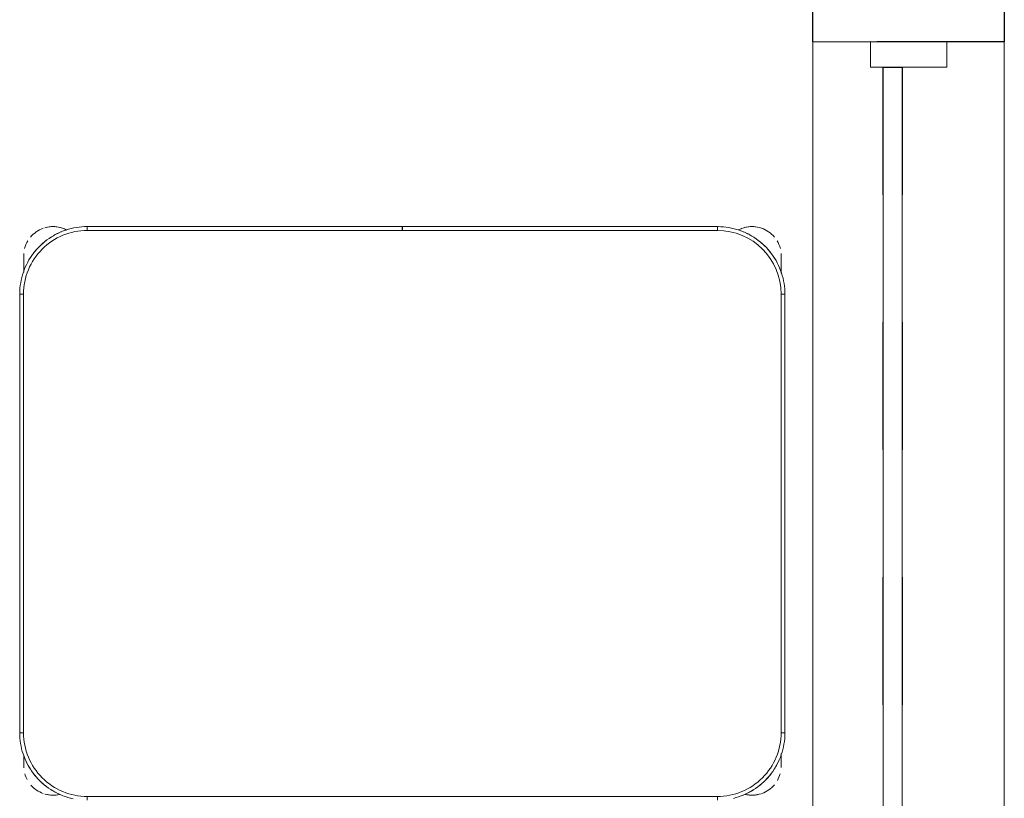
# Model space of a CAD drawing. Header units: metres. Extents: x 2.9 to 42.3, y -72.9 to -49.3.
# Tile 78 of 256: x 9 to 9.8, y -64.1 to -63.5. Entities that reach past the tile are written whole.
import ezdxf

# ---------------------------------------------------------------- set-up
doc = ezdxf.new("R2010")
doc.units = ezdxf.units.M
doc.linetypes.add('Traço', pattern=[0.006, 0.003, -0.003])
doc.linetypes.add('Traço_2_', pattern=[0.006, 0.003, -0.003])
doc.layers.add('A-GLAZ', color=7, linetype='Continuous', lineweight=18)
doc.layers.add('I-FURN', color=7, linetype='Continuous', lineweight=18)
doc.layers.add('A-GLAZ-HDLN', color=7, linetype='Traço', lineweight=25, true_color=0x00007f)

# ---------------------------------------------------------------- blocks, each defined once
blk = doc.blocks.new('ConjuntoParaAlunoTamanho6 - CJA06_ConjuntoParaAlunoTamanho6-V19-2PAV')
at = {"layer": 'I-FURN', "color": 253, "true_color": 0xaaaaaa}
for p, q in [((-0.2469999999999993, 0.06496651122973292), (-0.2469999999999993, 0.06196651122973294)), ((0.2470000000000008, 0.06496651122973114), (0.2470000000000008, 0.06196651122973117)), ((-0.297125, 0.02878273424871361), (-0.297125, 0.0379715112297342)), ((-0.2971250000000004, 0.03797151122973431), (-0.2971250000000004, 0.02827850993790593)), ((0.2968749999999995, 0.03797151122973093), (0.2968749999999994, 0.02961464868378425)), ((0.2968749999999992, 0.03299232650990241), (0.2968749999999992, 0.03797151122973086)), ((-0.2999999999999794, 0.01196651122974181), (-0.2999999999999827, -0.332033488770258)), ((-0.2999999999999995, 0.01196651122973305), (-0.2969999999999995, 0.01196651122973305)), ((-0.2999999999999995, 0.01196651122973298), (-0.3000000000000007, -0.3320334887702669)), ((0.3000000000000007, 0.01196651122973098), (0.2970000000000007, 0.01196651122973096)), ((0.3000000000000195, -0.332033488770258), (0.3000000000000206, 0.01196651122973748)), ((0.2999999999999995, -0.3320334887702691), (0.3000000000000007, 0.01196651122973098)), ((-0.3000000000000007, -0.332033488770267), (-0.2970000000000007, -0.3320334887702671)), ((0.2999999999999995, -0.3320334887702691), (0.2969999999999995, -0.3320334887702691)), ((-0.2971250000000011, -0.3483454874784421), (-0.2971250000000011, -0.353940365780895)), ((-0.2971250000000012, -0.348683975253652), (-0.2971250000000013, -0.3620284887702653)), ((0.2968749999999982, -0.3539403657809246), (0.2968749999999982, -0.3492015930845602)), ((0.2968749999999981, -0.3620284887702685), (0.2968749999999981, -0.3496064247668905)), ((-0.2971250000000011, -0.3570493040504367), (-0.2971250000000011, -0.3620284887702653)), ((0.2968749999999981, -0.3620284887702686), (0.2968749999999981, -0.3570493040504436)), ((-0.247000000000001, -0.3850334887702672), (-0.247000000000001, -0.3820334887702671)), ((-0.2469999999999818, -0.3850334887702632), (-4.99999999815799e-05, -0.3850334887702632)), ((-0.2470000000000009, -0.3850334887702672), (-5.000000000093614e-05, -0.3850334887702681)), ((-5.000000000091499e-05, -0.382033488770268), (-5.000000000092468e-05, -0.3850334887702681)), ((4.999999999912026e-05, -0.3850334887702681), (4.999999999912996e-05, -0.382033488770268)), ((5.000000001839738e-05, -0.3850334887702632), (0.2470000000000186, -0.3850334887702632)), ((4.999999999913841e-05, -0.3850334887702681), (0.2469999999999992, -0.3850334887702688)), ((0.2469999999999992, -0.3850334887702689), (0.2469999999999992, -0.3820334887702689))]:
    blk.add_line(p, q, dxfattribs=at)
at = {"layer": 'I-FURN', "color": 253, "true_color": 0xaaaaaa, "flags": 128}
for points in [[(-0.2595982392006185, 0.0634474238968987), (-0.2616468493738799, 0.06290244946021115), (-0.2636720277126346, 0.06227598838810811), (-0.2656705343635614, 0.06156904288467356), (-0.2676391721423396, 0.06078274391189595), (-0.2695747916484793, 0.05991834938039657), (-0.2714742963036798, 0.05897724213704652), (-0.2733346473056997, 0.05796092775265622), (-0.2751528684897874, 0.05687103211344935), (-0.2769260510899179, 0.05570929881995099), (-0.2786513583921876, 0.05447758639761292), (-0.2803260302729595, 0.05317786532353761), (-0.2819473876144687, 0.05181221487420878), (-0.28351283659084, 0.05038281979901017), (-0.2850198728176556, 0.04889196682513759), (-0.2864660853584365, 0.04734204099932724), (-0.2878491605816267, 0.04573552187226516), (-0.2891668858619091, 0.04407497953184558), (-0.2904171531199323, 0.04236307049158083), (-0.2915979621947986, 0.04060253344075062), (-0.2927074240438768, 0.03879618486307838), (-0.2937437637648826, 0.03694691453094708), (-0.2947053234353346, 0.03505768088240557), (-0.2955905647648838, 0.03313150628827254), (-0.2963980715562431, 0.03117147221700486), (-0.2971265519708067, 0.02918071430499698), (-0.2977748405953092, 0.02716241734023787), (-0.2983419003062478, 0.02511981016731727), (-0.2988268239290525, 0.02305616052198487), (-0.2992288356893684, 0.02097476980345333), (-0.2995472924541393, 0.01887896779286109), (-0.2997816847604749, 0.01677210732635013), (-0.2999316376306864, 0.01465755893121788), (-0.299996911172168, 0.01253870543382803), (-0.2999999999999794, 0.01196651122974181)], [(0.2469999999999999, 0.0619665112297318), (0.1234999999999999, 0.0619665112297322), (-1.453485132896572e-16, 0.06196651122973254), (-0.1235000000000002, 0.06196651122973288), (-0.2470000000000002, 0.06196651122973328)], [(-0.2469999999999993, 0.06196651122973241), (-0.1234999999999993, 0.0619665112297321), (7.44471151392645e-16, 0.06196651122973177), (0.1235000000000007, 0.06196651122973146), (0.2470000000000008, 0.06196651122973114)], [(0.3000000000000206, 0.01196651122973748), (0.2999576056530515, 0.01408594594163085), (0.2998304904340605, 0.01620199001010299), (0.299618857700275, 0.01831125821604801), (0.2993230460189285, 0.02041037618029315), (0.2989435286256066, 0.0224959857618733), (0.2984809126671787, 0.02456475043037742), (0.2979359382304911, 0.02661336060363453), (0.2973094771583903, 0.02863853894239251), (0.2966025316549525, 0.03063704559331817), (0.2958162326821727, 0.0326056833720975), (0.2949518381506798, 0.03454130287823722), (0.2940107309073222, 0.03644080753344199), (0.2929944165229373, 0.03830115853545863), (0.2919045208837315, 0.04011937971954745), (0.2907427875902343, 0.04189256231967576), (0.2895110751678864, 0.0436178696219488), (0.2882113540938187, 0.04529254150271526), (0.2868457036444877, 0.04691389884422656), (0.285416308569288, 0.04847934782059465), (0.2839254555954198, 0.04998638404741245), (0.2823755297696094, 0.05143259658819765), (0.2807690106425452, 0.0528156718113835), (0.2791084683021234, 0.05413339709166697), (0.2773965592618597, 0.05538366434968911), (0.2756360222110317, 0.05656447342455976), (0.2738296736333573, 0.05767393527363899), (0.2719804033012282, 0.05871027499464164), (0.2700911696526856, 0.05967183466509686), (0.2681649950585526, 0.06055707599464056), (0.2662049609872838, 0.0613645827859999), (0.2642142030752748, 0.06209306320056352), (0.2621959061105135, 0.06274135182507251), (0.2601532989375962, 0.06330841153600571), (0.2580896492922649, 0.06379333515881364)], [(-0.2971249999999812, 0.03797151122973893), (-0.2971249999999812, 0.03795791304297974), (-0.2971249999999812, 0.03791714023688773), (-0.2971249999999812, 0.03784925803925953), (-0.2971249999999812, 0.03775437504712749), (-0.2971249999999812, 0.03763264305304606), (-0.2971249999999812, 0.03748425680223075), (-0.2971249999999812, 0.03730945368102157), (-0.2971249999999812, 0.03710851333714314), (-0.2971249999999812, 0.0368817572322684), (-0.2971249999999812, 0.03662954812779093), (-0.2971249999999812, 0.03635228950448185), (-0.2971249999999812, 0.03605042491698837), (-0.2971249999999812, 0.03572443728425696), (-0.2971249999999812, 0.03537484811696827), (-0.2971249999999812, 0.03500221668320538), (-0.2971249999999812, 0.03460713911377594), (-0.2971249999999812, 0.03419024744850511), (-0.2971249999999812, 0.03375220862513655), (-0.2971249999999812, 0.0332937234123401), (-0.2971249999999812, 0.03281552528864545), (-0.2971249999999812, 0.03231837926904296), (-0.2971249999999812, 0.03180308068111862), (-0.2971249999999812, 0.03127045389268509), (-0.2971249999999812, 0.03072135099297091), (-0.2971249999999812, 0.03015665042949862), (-0.2971249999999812, 0.02957725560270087), (-0.2971249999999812, 0.02898409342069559)], [(0.2968750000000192, 0.03000167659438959), (0.2968750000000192, 0.03057043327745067), (0.2968750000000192, 0.03112383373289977), (0.2968750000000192, 0.03166099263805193), (0.2968750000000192, 0.03218105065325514), (0.2968750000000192, 0.03268317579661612), (0.2968750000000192, 0.03316656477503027), (0.2968750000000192, 0.03363044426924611), (0.2968750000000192, 0.03407407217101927), (0.2968750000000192, 0.0344967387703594), (0.2968750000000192, 0.03489776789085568), (0.2968750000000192, 0.03527651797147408), (0.2968750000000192, 0.03563238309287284), (0.2968750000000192, 0.03596479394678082), (0.2968750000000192, 0.03627321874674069), (0.2968750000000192, 0.03655716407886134), (0.2968750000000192, 0.03681617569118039), (0.2968750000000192, 0.03704983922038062), (0.2968750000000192, 0.03725778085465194), (0.2968750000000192, 0.03743966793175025), (0.2968750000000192, 0.03759520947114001), (0.2968750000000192, 0.03772415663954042), (0.2968750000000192, 0.03782630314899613), (0.2968750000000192, 0.03790148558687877), (0.2968750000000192, 0.03794958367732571), (0.2968750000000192, 0.0379705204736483)], [(-0.2970000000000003, 0.01196651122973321), (-0.2970000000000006, -0.0740334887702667), (-0.2970000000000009, -0.1600334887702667), (-0.297000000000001, -0.2460334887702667), (-0.2970000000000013, -0.3320334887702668)], [(-0.2970000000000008, -0.3320334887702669), (-0.2970000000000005, -0.2460334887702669), (-0.2970000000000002, -0.1600334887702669), (-0.2969999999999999, -0.07403348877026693), (-0.2969999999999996, 0.01196651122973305)], [(0.2969999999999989, -0.3320334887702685), (0.2969999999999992, -0.2460334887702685), (0.2969999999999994, -0.1600334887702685), (0.2969999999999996, -0.07403348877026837), (0.2969999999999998, 0.01196651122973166)], [(0.2970000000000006, 0.01196651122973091), (0.2970000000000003, -0.07403348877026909), (0.297, -0.1600334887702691), (0.2969999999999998, -0.2460334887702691), (0.2969999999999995, -0.3320334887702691)], [(-0.2999999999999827, -0.332033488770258), (-0.2999576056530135, -0.3341529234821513), (-0.2998304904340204, -0.3362689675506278), (-0.2996188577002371, -0.3383782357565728), (-0.2993230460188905, -0.3404773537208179), (-0.2989435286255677, -0.3425629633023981), (-0.2984809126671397, -0.3446317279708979), (-0.2979359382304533, -0.3466803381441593), (-0.2973094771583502, -0.3487055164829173), (-0.2966025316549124, -0.350704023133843), (-0.2958162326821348, -0.3526726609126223), (-0.2949518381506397, -0.3546082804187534), (-0.2940107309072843, -0.3565077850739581), (-0.2929944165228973, -0.3583681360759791), (-0.2919045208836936, -0.3601863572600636), (-0.2907427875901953, -0.3619595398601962), (-0.2895110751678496, -0.363684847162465), (-0.2882113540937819, -0.36535951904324), (-0.2868457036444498, -0.3669808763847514), (-0.285416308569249, -0.3685463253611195), (-0.2839254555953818, -0.3700533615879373), (-0.2823755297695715, -0.3714995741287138), (-0.2807690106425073, -0.3728826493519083), (-0.2791084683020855, -0.3742003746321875), (-0.2773965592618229, -0.3754506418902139), (-0.2756360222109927, -0.3766314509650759), (-0.2738296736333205, -0.3777409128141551), (-0.2719804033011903, -0.3787772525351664), (-0.2700911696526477, -0.379738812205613), (-0.2681649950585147, -0.3806240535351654), (-0.2662049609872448, -0.3814315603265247), (-0.2642142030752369, -0.3821600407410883), (-0.2621959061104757, -0.3828083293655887), (-0.2601532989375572, -0.3833753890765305), (-0.2580896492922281, -0.3838603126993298), (-0.2560082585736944, -0.38426232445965), (-0.2539124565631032, -0.3845807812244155), (-0.2518055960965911, -0.3848151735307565), (-0.2496910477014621, -0.3849651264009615), (-0.2475721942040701, -0.3850303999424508), (-0.2469999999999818, -0.3850334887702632)], [(0.2470000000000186, -0.3850334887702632), (0.2491194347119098, -0.3849910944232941), (0.2512354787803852, -0.3848639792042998), (0.2533447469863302, -0.3846523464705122), (0.2554438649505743, -0.3843565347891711), (0.2575294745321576, -0.3839770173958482), (0.2595982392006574, -0.3835144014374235), (0.2616468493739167, -0.3829694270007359), (0.2636720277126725, -0.3823429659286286), (0.2656705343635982, -0.3816360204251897), (0.2676391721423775, -0.3808497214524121), (0.2695747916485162, -0.3799853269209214), (0.2714742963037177, -0.3790442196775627), (0.2733346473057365, -0.378027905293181), (0.2751528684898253, -0.3769380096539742), (0.2769260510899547, -0.3757762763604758), (0.2786513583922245, -0.3745445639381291), (0.2803260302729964, -0.3732448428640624), (0.2819473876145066, -0.3718791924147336), (0.2835128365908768, -0.3704497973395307), (0.2850198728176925, -0.3689589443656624), (0.2864660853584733, -0.367409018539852), (0.2878491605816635, -0.3658024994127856), (0.2891668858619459, -0.3641419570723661), (0.2904171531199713, -0.3624300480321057), (0.2915979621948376, -0.3606695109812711), (0.2927074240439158, -0.3588631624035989), (0.2937437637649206, -0.3570138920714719), (0.2947053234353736, -0.3551246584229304), (0.2955905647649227, -0.353198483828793), (0.2963980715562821, -0.351238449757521), (0.2971265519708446, -0.3492476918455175), (0.2977748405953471, -0.347229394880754), (0.2983419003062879, -0.3451867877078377), (0.2988268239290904, -0.3431231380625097), (0.2992288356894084, -0.3410417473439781), (0.2995472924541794, -0.3389459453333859), (0.2997816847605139, -0.3368390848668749), (0.2999316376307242, -0.3347245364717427), (0.2999969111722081, -0.3326056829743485), (0.3000000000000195, -0.332033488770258)], [(-0.2971249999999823, -0.3490694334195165), (-0.2971249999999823, -0.3497265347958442), (-0.2971249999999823, -0.3503761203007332), (-0.2971249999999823, -0.3510171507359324), (-0.2971249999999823, -0.3516486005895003), (-0.2971249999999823, -0.3522694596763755), (-0.2971249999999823, -0.3528787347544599), (-0.2971249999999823, -0.353475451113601), (-0.2971249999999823, -0.3540586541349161), (-0.2971249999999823, -0.3546274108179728), (-0.2971249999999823, -0.3551808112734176), (-0.2971249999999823, -0.3557179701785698), (-0.2971249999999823, -0.356238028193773), (-0.2971249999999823, -0.3567401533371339), (-0.2971249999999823, -0.3572235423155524), (-0.2971249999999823, -0.3576874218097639), (-0.2971249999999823, -0.3581310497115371), (-0.2971249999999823, -0.3585537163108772), (-0.2971249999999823, -0.3589547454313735), (-0.2971249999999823, -0.3593334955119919), (-0.2971249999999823, -0.3596893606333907), (-0.2971249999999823, -0.3600217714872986), (-0.2971249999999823, -0.3603301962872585), (-0.2971249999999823, -0.3606141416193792), (-0.2971249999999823, -0.3608731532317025), (-0.2971249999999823, -0.3611068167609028), (-0.2971249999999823, -0.3613147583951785), (-0.2971249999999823, -0.3614966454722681), (-0.2971249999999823, -0.3616521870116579), (-0.2971249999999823, -0.3617811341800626), (-0.2971249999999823, -0.361883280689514), (-0.2971249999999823, -0.3619584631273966), (-0.2971249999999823, -0.3620065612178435), (-0.2971249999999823, -0.3620274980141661)], [(0.296875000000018, -0.3620284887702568), (0.296875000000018, -0.3620148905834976), (0.296875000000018, -0.3619741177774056), (0.296875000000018, -0.3619062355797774), (0.296875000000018, -0.3618113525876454), (0.296875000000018, -0.3616896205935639), (0.296875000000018, -0.3615412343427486), (0.296875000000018, -0.361366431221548), (0.296875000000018, -0.361165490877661), (0.296875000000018, -0.3609387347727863), (0.296875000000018, -0.3606865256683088), (0.296875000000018, -0.3604092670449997), (0.296875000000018, -0.3601074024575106), (0.296875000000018, -0.3597814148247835), (0.296875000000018, -0.3594318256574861), (0.296875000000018, -0.3590591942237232), (0.296875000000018, -0.3586641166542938), (0.296875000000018, -0.3582472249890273), (0.296875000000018, -0.3578091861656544), (0.296875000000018, -0.3573507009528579), (0.296875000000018, -0.3568725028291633), (0.296875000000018, -0.3563753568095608), (0.296875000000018, -0.3558600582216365), (0.296875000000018, -0.3553274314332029), (0.296875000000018, -0.3547783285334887), (0.296875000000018, -0.3542136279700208), (0.296875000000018, -0.3536342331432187), (0.296875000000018, -0.3530410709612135), (0.296875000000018, -0.3524350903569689), (0.296875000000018, -0.3518172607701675), (0.296875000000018, -0.3511885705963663), (0.296875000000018, -0.350550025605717), (0.296875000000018, -0.3499026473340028)], [(-0.2470000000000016, -0.3820334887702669), (-0.1235000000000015, -0.3820334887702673), (-1.410754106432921e-15, -0.3820334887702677), (0.1234999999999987, -0.382033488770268), (0.2469999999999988, -0.3820334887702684)], [(-5.000000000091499e-05, -0.382033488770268), (-0.06178750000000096, -0.3820334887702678), (-0.123525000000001, -0.3820334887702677), (-0.185262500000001, -0.3820334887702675), (-0.247000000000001, -0.3820334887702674)], [(0.2469999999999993, -0.3820334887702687), (0.1852624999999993, -0.3820334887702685), (0.1235249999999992, -0.3820334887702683), (0.06178749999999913, -0.3820334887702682), (4.999999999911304e-05, -0.382033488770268)]]:
    blk.add_lwpolyline(points, dxfattribs=at)
at = {"layer": 'I-FURN', "color": 253, "true_color": 0xaaaaaa}
for centre, radius, start, end in [((-0.2470000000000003, 0.01196651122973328), 0.05000000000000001, 89.99999999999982, 179.9999999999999), ((-0.2469999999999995, 0.01196651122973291), 0.05, 90.00000000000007, 180.0000000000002), ((0.2469999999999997, 0.01196651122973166), 0.05000000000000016, 359.9999999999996, 89.9999999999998), ((0.2470000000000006, 0.01196651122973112), 0.05000000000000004, 1.399444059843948e-13, 90.00000000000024), ((-0.274125, 0.03797151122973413), 0.02300000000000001, 109.9274386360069, 140.023090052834), ((-0.2469999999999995, 0.01196651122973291), 0.05300000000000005, 127.1606960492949, 143.1496439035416), ((-0.274125, 0.03797151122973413), 0.02300000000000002, 76.78757610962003, 107.9999999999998), ((-0.274125, 0.03797151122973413), 0.02300000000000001, 76.40433790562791, 104.4669156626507), ((-0.2469999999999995, 0.01196651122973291), 0.05300000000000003, 112.4999999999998, 122.6999338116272), ((0.2470000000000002, 0.01196651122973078), 0.05300000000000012, 57.30006590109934, 67.50000000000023), ((0.2470000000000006, 0.01196651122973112), 0.05299999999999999, 57.30006590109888, 67.49999999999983), ((0.2738749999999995, 0.03797151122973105), 0.02300000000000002, 75.53308433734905, 103.1031885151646), ((0.2738749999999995, 0.03797151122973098), 0.02300000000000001, 74.11512843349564, 102.5792801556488), ((0.2470000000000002, 0.01196651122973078), 0.0530000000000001, 37.16069583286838, 53.14964399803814), ((0.2470000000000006, 0.01196651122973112), 0.05299999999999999, 37.16069583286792, 53.14964399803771), ((0.2738749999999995, 0.03797151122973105), 0.02300000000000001, 41.01943934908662, 70.30682625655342), ((-0.274125, 0.03797151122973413), 0.02300000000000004, 149.9762060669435, 164.3449802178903), ((0.2738749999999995, 0.03797151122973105), 0.02299999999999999, 15.73052841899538, 28.05060290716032), ((-0.274125, 0.03797151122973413), 0.02299999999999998, 176.5668970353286, 179.9999999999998), ((-0.2469999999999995, 0.01196651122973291), 0.05300000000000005, 147.3000658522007, 157.4999999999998), ((0.2470000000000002, 0.01196651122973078), 0.05300000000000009, 22.50000000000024, 32.69993391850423), ((0.2470000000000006, 0.01196651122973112), 0.053, 22.49999999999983, 32.6999339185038), ((0.2738749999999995, 0.03797151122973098), 0.02300000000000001, 359.9999999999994, 4.009148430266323), ((-0.2470000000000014, -0.3320334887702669), 0.04999999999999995, 179.9999999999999, 269.9999999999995), ((-0.2470000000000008, -0.3320334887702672), 0.04999999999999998, 180.0000000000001, 270.0000000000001), ((0.2469999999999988, -0.3320334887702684), 0.05000000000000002, 269.9999999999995, 359.9999999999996), ((0.2469999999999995, -0.3320334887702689), 0.04999999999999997, 269.9999999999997, 2.289999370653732e-13), ((-0.2470000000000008, -0.3320334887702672), 0.05299999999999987, 202.4999999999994, 212.6999341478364), ((0.2469999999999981, -0.3320334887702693), 0.05299999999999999, 327.3000660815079, 337.4999999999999), ((0.2469999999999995, -0.3320334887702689), 0.05299999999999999, 327.3000660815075, 337.4999999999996), ((-0.2741250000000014, -0.3620284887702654), 0.02300000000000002, 179.9999999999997, 184.4122407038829), ((0.273874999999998, -0.3620284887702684), 0.02300000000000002, 355.5878378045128, 359.9999999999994), ((-0.2741250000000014, -0.3620284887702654), 0.02299999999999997, 194.4631325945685, 211.2974831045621), ((-0.2470000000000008, -0.3320334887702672), 0.05299999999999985, 217.160695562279, 233.1496434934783), ((0.2469999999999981, -0.3320334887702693), 0.05299999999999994, 307.1606955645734, 323.1496437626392), ((0.2469999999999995, -0.3320334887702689), 0.05299999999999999, 307.1606955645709, 323.1496437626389), ((0.273874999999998, -0.3620284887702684), 0.02299999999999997, 328.7027881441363, 345.5367852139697), ((-0.2741250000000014, -0.3620284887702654), 0.02299999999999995, 220.158454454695, 250.9892067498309), ((-0.2470000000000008, -0.3320334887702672), 0.05299999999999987, 237.3000661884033, 247.4999999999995), ((0.2469999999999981, -0.3320334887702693), 0.05299999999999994, 292.4999999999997, 302.6999340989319), ((0.2469999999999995, -0.3320334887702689), 0.05300000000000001, 292.4999999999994, 302.6999340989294), ((0.273874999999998, -0.3620284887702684), 0.023, 289.6471623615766, 320.1064537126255), ((-0.2741250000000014, -0.3620284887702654), 0.02300000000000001, 241.2989573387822, 287.9999999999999), ((-0.2741250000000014, -0.3620284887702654), 0.02300000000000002, 255.5330843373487, 284.4669156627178), ((-0.2741250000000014, -0.3620284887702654), 0.02300000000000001, 289.6471623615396, 297.8592504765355), ((0.273874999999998, -0.3620284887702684), 0.02299999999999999, 242.3700126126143, 250.9892067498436), ((0.273874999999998, -0.3620284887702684), 0.023, 243.5377194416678, 285.8848715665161), ((0.273874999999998, -0.3620284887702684), 0.02299999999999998, 255.533084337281, 284.4669156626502)]:
    blk.add_arc(centre, radius, start, end, dxfattribs=at)
blk = doc.blocks.new('JANELA1 - Paineis _2x1_ 2 x 1_00-8467672-2PAV')
at = {"layer": 'A-GLAZ', "color": 253, "true_color": 0xaaaaaa}
for p, q in [((-0.9700000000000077, 0.07500000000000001), (-1.000000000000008, 0.07500000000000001)), ((-0.9700000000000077, 0.03000000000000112), (-0.9700000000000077, 0.07500000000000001)), ((-0.9700000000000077, 0.07500000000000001), (0.9699999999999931, 0.07500000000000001)), ((-0.9500000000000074, 0.03000000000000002), (-0.9700000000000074, 0.03000000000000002)), ((-0.9700000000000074, 0.03000000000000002), (-0.9700000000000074, -0.03000000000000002)), ((-0.9500000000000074, -0.03000000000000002), (-0.9500000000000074, 0.03000000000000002)), ((-0.01000000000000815, -0.005000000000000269), (-0.9500000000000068, -0.005000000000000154)), ((-0.9500000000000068, -0.02000000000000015), (-0.01000000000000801, -0.02000000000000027)), ((-0.9700000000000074, -0.03000000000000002), (-0.9500000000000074, -0.03000000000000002)), ((-0.9700000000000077, -0.07500000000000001), (-0.9700000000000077, -0.02999999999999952)), ((-1.000000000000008, -0.07500000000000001), (-0.9700000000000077, -0.07500000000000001)), ((0.969999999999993, -0.07500000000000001), (-0.9700000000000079, -0.07500000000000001))]:
    blk.add_line(p, q, dxfattribs=at)
at = {"layer": 'A-GLAZ-HDLN', "color": 9, "linetype": 'Traço_2_', "true_color": 0xaaaad4}
for p, q in [((-1.000000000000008, 0.07500000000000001), (-0.9700000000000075, 0.07500000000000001)), ((-0.9700000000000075, 0.07500000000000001), (-0.9700000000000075, -0.07500000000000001)), ((-0.9500000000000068, -0.02000000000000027), (-0.9500000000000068, -0.00500000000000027)), ((-0.9500000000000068, -0.00500000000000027), (0.9499999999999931, -0.00500000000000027)), ((0.9499999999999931, -0.02000000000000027), (-0.9500000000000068, -0.02000000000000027)), ((-0.9700000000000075, -0.07500000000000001), (-1.000000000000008, -0.07500000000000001))]:
    blk.add_line(p, q, dxfattribs=at)
blk = doc.blocks.new('4 GRE - ESCOLA DE CINEMA E AUDIOVISUAL CINE REX R07_rvt-1-2PAV')
at = {"layer": 'A-GLAZ', "color": 253, "lineweight": 18, "true_color": 0xaaaaaa, "rotation": 269.9999999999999}
blk.add_blockref('JANELA1 - Paineis _2x1_ 2 x 1_00-8467672-2PAV', (9.715656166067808, -64.50042525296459), dxfattribs=at)
at = {"layer": 'I-FURN', "color": 253, "lineweight": 18, "true_color": 0xaaaaaa, "rotation": 180}
blk.add_blockref('ConjuntoParaAlunoTamanho6 - CJA06_ConjuntoParaAlunoTamanho6-V19-2PAV', (9.318673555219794, -64.06044595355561), dxfattribs=at)

msp = doc.modelspace()

# ---------------------------------------------------------------- block references
at = {"lineweight": 5}
msp.add_blockref('4 GRE - ESCOLA DE CINEMA E AUDIOVISUAL CINE REX R07_rvt-1-2PAV', (0, 0), dxfattribs=at)

doc.saveas('drawing.dxf')
